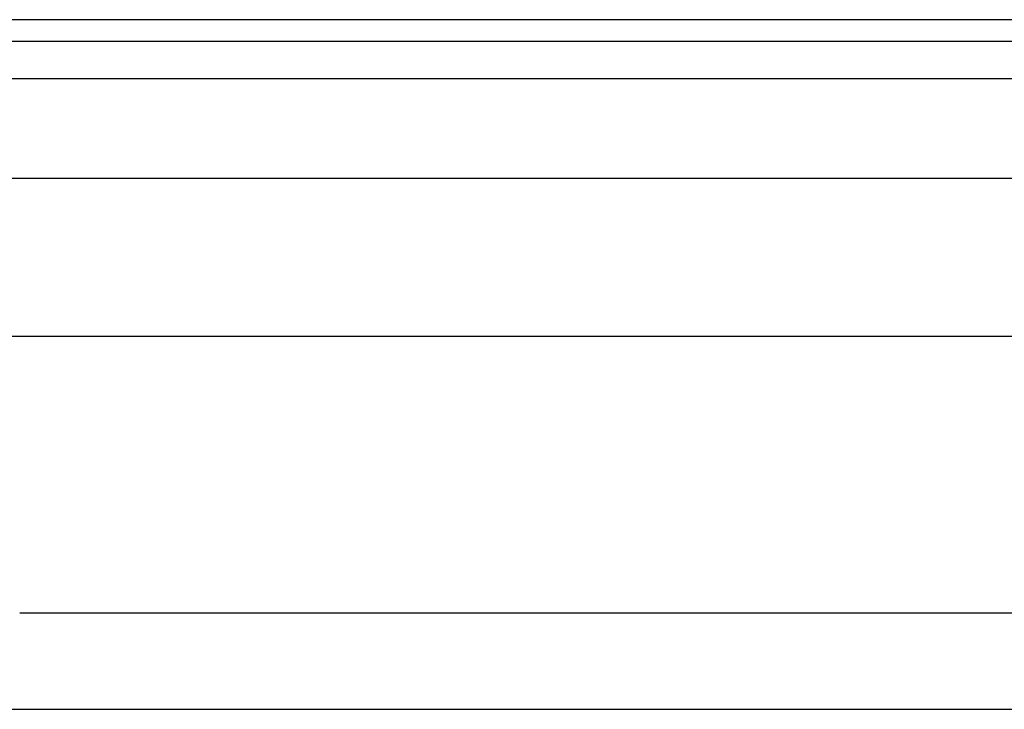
# Model space of a CAD drawing. Header units: inches. Extents: x 0 to 101, y -11 to 66.
# Tile 64 of 118: x 16 to 19, y 45 to 47. Entities that reach past the tile are written whole.
import ezdxf

# ---------------------------------------------------------------- set-up
doc = ezdxf.new("R2010")
doc.units = ezdxf.units.IN
doc.header["$LTSCALE"] = 6.067211
doc.header["$MEASUREMENT"] = 0
doc.layers.add('Visible Edges(ANSI)', color=7, linetype='Continuous', lineweight=25)
doc.layers.add('Visible Tangent Edges(ANSI)', color=7, linetype='Continuous', lineweight=25)

msp = doc.modelspace()

# ---------------------------------------------------------------- linework, layer by layer
at = {"layer": 'Visible Edges(ANSI)'}
for p, q in [((29.3559, 47.0183), (5.1814, 47.0183)), ((5.1814, 46.953), (29.3559, 46.953)), ((6.0815, 46.5333), (28.4307, 46.5333)), ((28.4307, 46.0484), (6.0815, 46.0484)), ((16.0254, 45.2023), (19.1044, 45.2023)), ((15.9195, 44.9071), (19.2103, 44.9071))]:
    msp.add_line(p, q, dxfattribs=at)
at = {"layer": 'Visible Tangent Edges(ANSI)'}
msp.add_line((5.1814, 46.8385), (29.3559, 46.8385), dxfattribs=at)

doc.saveas('drawing.dxf')
